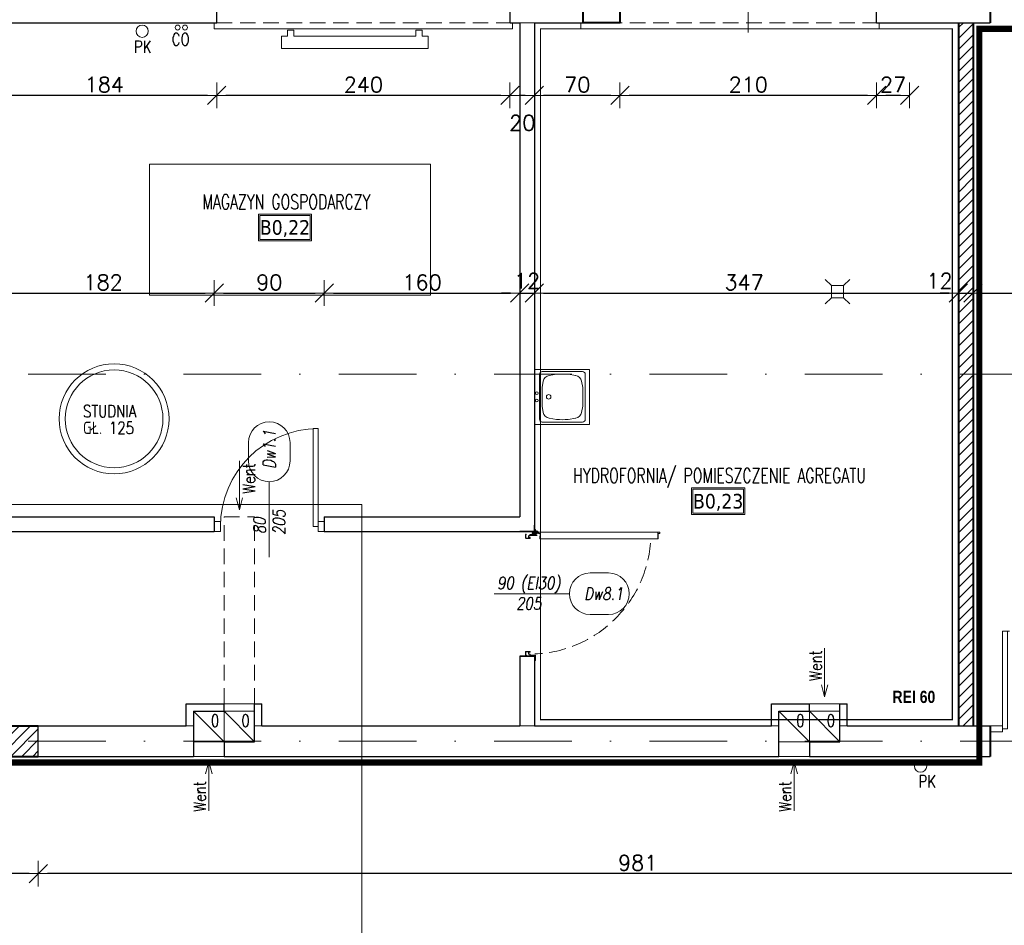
# Model space of a CAD drawing. Header units: millimetres. Extents: x 23192 to 177760, y -399809 to -79279.
# Tile 172 of 256: x 53970 to 54776, y -195090 to -194349. Entities that reach past the tile are written whole.
import ezdxf
from ezdxf.enums import TextEntityAlignment as Align

# ---------------------------------------------------------------- set-up
doc = ezdxf.new("R2010")
doc.units = ezdxf.units.MM
for name, pattern in [('2_3', [1, 0.5, -0.5]), ('ACAD_ISO03W100', [30, 12, -18]), ('CENTER', [0.6, 0.375, -0.075, 0.075, -0.075]), ('DASHDOT', [25.4, 12.7, -6.35, 0, -6.35]), ('HIDDEN', [9.525, 6.35, -3.175]), ('Hidden Line', [391.222223, 282.222223, -109]), ('STRICHLINIE', [0.75, 0.5, -0.25])]:
    doc.linetypes.add(name, pattern=pattern)
doc.layers.get('0').update_dxf_attribs({"lineweight": 0})
for name, color, linetype, lineweight in [('! WYPOSAŻENIE', 252, 'Continuous', 5), ('!! 0_ Istn-sciany', 3, 'Continuous', 30), ('!! 0_ Istn-widok', 1, 'Continuous', 15), ('!! 0_Istn-armatura', 6, 'Continuous', 9), ('!! 0_Istn-cienka', 4, 'Continuous', 9), ('!! 0_Istn-drzwi', 1, 'Continuous', 13), ('!! 0_Istn-went', 5, 'Continuous', 13), ('!! 0_Opis_pom', 9, 'Continuous', 13), ('!! 1  WYDZIELENIE PPOŻ', 252, 'Continuous', 0), ('!! 1_drzwi-linia', 213, 'Continuous', 5), ('!! 1_hatch projektowane ściany', 4, 'Continuous', 5), ('!! 1_PROJ Sciany', 2, 'Continuous', 40), ('!! 2_drzwi opis', 151, 'Continuous', 9), ('!! wymiary osi', 250, 'Continuous', 9), ('0-osie-liniA', 14, 'DASHDOT', 5)]:
    doc.layers.add(name, color=color, linetype=linetype, lineweight=lineweight)
doc.layers.add('!! 0_Istn-grzejniki', color=7, linetype='Continuous', lineweight=0, plot=False)
doc.layers.add('!! 0_ramki', color=66, linetype='Continuous', lineweight=9, plot=False)
doc.styles.add('50', font='ROMANS.shx', dxfattribs={"width": 0.8, "height": 10})
doc.styles.add('ARCHETYP', font='romans.shx', dxfattribs={"height": 15})
doc.styles.add('ARIAL', font='tahoma.ttf')
doc.styles.add('STYLE7', font='ARIALNB.TTF')
doc.styles.add('TXT', font='simplex.shx')
doc.dimstyles.new('DIM50', dxfattribs={"dimscale": 5, "dimtxt": 2.5, "dimasz": 1.5, "dimexe": 0, "dimexo": 0, "dimgap": 0.5, "dimtad": 1, "dimdec": 4, "dimrnd": 0.5, "dimdsep": 46, "dimtxsty": 'TXT', "dimblk1": 'TICK1', "dimblk2": 'TICK1', "dimsah": 1, "dimcen": 0, "dimse1": 1, "dimse2": 1, "dimclrd": 1, "dimclre": 7, "dimclrt": 9, "dimadec": 0, "dimazin": 0, "dimtfac": 1, "dimtdec": 4, "dimtmove": 2, "dimatfit": 3, "dimldrblk": 'TICK1', "dimfxl": 1, "dimtolj": 1, "dimarcsym": 0})

# ---------------------------------------------------------------- blocks, each defined once
blk = doc.blocks.new('A$C04090CF1')
for p, q in [((0, 60), (60, 60)), ((0, 0), (0, 60)), ((54.5, 55.5), (5.5, 55.5)), ((60, 60), (60, 0)), ((2.5, 8.5), (2.5, 52.5)), ((5.2, 36.8), (6.6, 45)), ((13, 51.5), (19.8, 52.7)), ((47, 51.5), (40.2, 52.7)), ((54.8, 36.8), (53.4, 45)), ((57.5, 8.5), (57.5, 52.5)), ((6.6, 16), (5.2, 24.2)), ((53.4, 16), (54.8, 24.2)), ((60, 0), (0, 0)), ((54.5, 5.5), (5.5, 5.5)), ((19.8, 8.3), (13, 9.5)), ((40.2, 8.3), (47, 9.5))]:
    blk.add_line(p, q)
for points in [[(19.8, 52.7), (40.2, 52.7)], [(19.8, 8.3), (40.2, 8.3)]]:
    blk.add_lwpolyline(points)
for centre, radius in [((30, 15.5), 2.5), ((26, 2.5), 1.5), ((34, 2.5), 1.5)]:
    blk.add_circle(centre, radius)
for centre, radius, start, end in [((5.5, 52.5), 3, 90, 180), ((54.5, 52.5), 3, 0, 90), ((14.5, 43.6), 8, 100.3048, 170.5377), ((45.5, 43.6), 8, 9.4623, 79.6952), ((188.4, 30.5), 183.3, 178.0251, 181.9749), ((-128.4, 30.5), 183.3, 358.0251, 1.9749), ((14.5, 17.4), 8, 189.4623, 259.6952), ((45.5, 17.4), 8, 280.3048, 350.5377), ((5.5, 8.5), 3, 180, 270), ((54.5, 8.5), 3, 270, 0)]:
    blk.add_arc(centre, radius, start, end)
blk = doc.blocks.new('A$C1F8E0840')
at = {"linetype": 'Continuous', "xscale": 0.75, "yscale": 0.75, "zscale": 0.75}
blk.add_blockref('A$C04090CF1', (-22.5, 0), dxfattribs=at)
blk = doc.blocks.new('A$C19D82A3D')
for points in [[(-5, 10), (-10, 15)], [(5, 10), (10, 15)], [(-5, 0), (-10, -5)], [(5, 0), (10, -5)]]:
    blk.add_lwpolyline(points)
blk.add_lwpolyline([(-5, 10), (5, 10), (5, 0), (-5, 0)], close=True)
blk = doc.blocks.new('BLOK OSI')
at = {"layer": '0-osie-liniA', "ltscale": 5}
for points in [[(48639.25763, -194702.0883), (55442.2848, -194702.0883)], [(48639.25763, -195002.0883), (55442.2848, -195002.0883)]]:
    blk.add_lwpolyline(points, dxfattribs=at)
blk = doc.blocks.new('1_ok-opis')
blk.add_line((0, 111.61), (0, 50))
for points in [[(-17, 128.61), (-17, 143.61)], [(17, 128.61), (17, 143.61)]]:
    blk.add_lwpolyline(points)
for centre, start, end in [((0, 143.61), 0, 180), ((0, 128.61), 180, 0)]:
    blk.add_arc(centre, 17, start, end)
at = {"style": 'ARCHETYP'}
for tag, height, rotation, p in [('NR', 12, 90, (0, 136.9)), ('NR', 12, 270, (0, 136.9)), ('SZEROKOŚĆ', 10, 90, (-8, 78.29)), ('SZEROKOŚĆ', 10, 270, (8, 78.29)), ('WYSOKOŚĆ', 10, 270, (-8, 78.29)), ('WYSOKOŚĆ', 10, 90, (8, 78.29))]:
    blk.add_attdef(tag, text='', height=height, rotation=rotation, dxfattribs=at).set_placement(p, align=Align.MIDDLE)
blk = doc.blocks.new('TICK1')
at = {"color": 0}
for p, q in [((0, -1.4), (0, 1.4)), ((0, 0), (-1, 0))]:
    blk.add_line(p, q, dxfattribs=at)
at = {"color": 2}
blk.add_line((-1, -1), (1, 1), dxfattribs=at)
blk = doc.blocks.new('*D2411')
at = {"layer": '!! wymiary osi', "color": 1, "lineweight": -2, "transparency": 16777216}
blk.add_line((54691.21, -194411.04), (54679.21, -194411.04), dxfattribs=at)
at = {"layer": 'DEFPOINTS', "color": 0, "transparency": 16777216}
for p in [(54671.71, -194351.59), (54698.71, -194351.59), (54671.71, -194411.04)]:
    blk.add_point(p, dxfattribs=at)
at = {"layer": '!! wymiary osi', "color": 1, "lineweight": -2, "transparency": 16777216, "xscale": 7.5, "yscale": 7.5, "zscale": 7.5, "rotation": 180}
blk.add_blockref('TICK1', (54671.71, -194411.04), dxfattribs=at)
at = {"layer": '!! wymiary osi', "color": 1, "lineweight": -2, "transparency": 16777216, "xscale": 7.5, "yscale": 7.5, "zscale": 7.5}
blk.add_blockref('TICK1', (54698.71, -194411.04), dxfattribs=at)
at = {"layer": '!! wymiary osi', "color": 9, "transparency": 16777216, "insert": (54685.21, -194402.29), "char_height": 12.5, "attachment_point": 5, "style": 'TXT'}
blk.add_mtext('\\A1;27', dxfattribs=at)
blk = doc.blocks.new('*D2412')
at = {"layer": '!! wymiary osi', "color": 1, "lineweight": -2, "transparency": 16777216}
blk.add_line((54664.21, -194411.04), (54469.21, -194411.04), dxfattribs=at)
at = {"layer": 'DEFPOINTS', "color": 0, "transparency": 16777216}
for p in [(54461.71, -194351.59), (54671.71, -194351.59), (54461.71, -194411.04)]:
    blk.add_point(p, dxfattribs=at)
at = {"layer": '!! wymiary osi', "color": 1, "lineweight": -2, "transparency": 16777216, "xscale": 7.5, "yscale": 7.5, "zscale": 7.5, "rotation": 180}
blk.add_blockref('TICK1', (54461.71, -194411.04), dxfattribs=at)
at = {"layer": '!! wymiary osi', "color": 1, "lineweight": -2, "transparency": 16777216, "xscale": 7.5, "yscale": 7.5, "zscale": 7.5}
blk.add_blockref('TICK1', (54671.71, -194411.04), dxfattribs=at)
at = {"layer": '!! wymiary osi', "color": 9, "transparency": 16777216, "insert": (54566.71, -194402.29), "char_height": 12.5, "attachment_point": 5, "style": 'TXT'}
blk.add_mtext('\\A1;210', dxfattribs=at)
blk = doc.blocks.new('*D2413')
at = {"layer": '!! wymiary osi', "color": 1, "lineweight": -2, "transparency": 16777216}
blk.add_line((54454.21, -194411.04), (54399.21, -194411.04), dxfattribs=at)
at = {"layer": 'DEFPOINTS', "color": 0, "transparency": 16777216}
for p in [(54391.71, -194351.59), (54461.71, -194351.59), (54391.71, -194411.04)]:
    blk.add_point(p, dxfattribs=at)
at = {"layer": '!! wymiary osi', "color": 1, "lineweight": -2, "transparency": 16777216, "xscale": 7.5, "yscale": 7.5, "zscale": 7.5, "rotation": 180}
blk.add_blockref('TICK1', (54391.71, -194411.04), dxfattribs=at)
at = {"layer": '!! wymiary osi', "color": 1, "lineweight": -2, "transparency": 16777216, "xscale": 7.5, "yscale": 7.5, "zscale": 7.5}
blk.add_blockref('TICK1', (54461.71, -194411.04), dxfattribs=at)
at = {"layer": '!! wymiary osi', "color": 9, "transparency": 16777216, "insert": (54426.71, -194402.29), "char_height": 12.5, "attachment_point": 5, "style": 'TXT'}
blk.add_mtext('\\A1;70', dxfattribs=at)
blk = doc.blocks.new('*D2414')
at = {"layer": '!! wymiary osi', "color": 1, "lineweight": -2, "transparency": 16777216}
blk.add_line((54384.21, -194411.04), (54379.21, -194411.04), dxfattribs=at)
at = {"layer": 'DEFPOINTS', "color": 0, "transparency": 16777216}
for p in [(54371.71, -194351.59), (54391.71, -194351.59), (54371.71, -194411.04)]:
    blk.add_point(p, dxfattribs=at)
at = {"layer": '!! wymiary osi', "color": 1, "lineweight": -2, "transparency": 16777216, "xscale": 7.5, "yscale": 7.5, "zscale": 7.5, "rotation": 180}
blk.add_blockref('TICK1', (54371.71, -194411.04), dxfattribs=at)
at = {"layer": '!! wymiary osi', "color": 1, "lineweight": -2, "transparency": 16777216, "xscale": 7.5, "yscale": 7.5, "zscale": 7.5}
blk.add_blockref('TICK1', (54391.71, -194411.04), dxfattribs=at)
at = {"layer": '!! wymiary osi', "color": 9, "transparency": 16777216, "insert": (54381.71, -194433.54), "char_height": 12.5, "attachment_point": 5, "style": 'TXT'}
blk.add_mtext('\\A1;20', dxfattribs=at)
blk = doc.blocks.new('*D2415')
at = {"layer": '!! wymiary osi', "color": 1, "lineweight": -2, "transparency": 16777216}
blk.add_line((54364.21, -194411.04), (54139.21, -194411.04), dxfattribs=at)
at = {"layer": 'DEFPOINTS', "color": 0, "transparency": 16777216}
for p in [(54131.71, -194351.59), (54371.71, -194351.59), (54131.71, -194411.04)]:
    blk.add_point(p, dxfattribs=at)
at = {"layer": '!! wymiary osi', "color": 1, "lineweight": -2, "transparency": 16777216, "xscale": 7.5, "yscale": 7.5, "zscale": 7.5, "rotation": 180}
blk.add_blockref('TICK1', (54131.71, -194411.04), dxfattribs=at)
at = {"layer": '!! wymiary osi', "color": 1, "lineweight": -2, "transparency": 16777216, "xscale": 7.5, "yscale": 7.5, "zscale": 7.5}
blk.add_blockref('TICK1', (54371.71, -194411.04), dxfattribs=at)
at = {"layer": '!! wymiary osi', "color": 9, "transparency": 16777216, "insert": (54251.71, -194402.29), "char_height": 12.5, "attachment_point": 5, "style": 'TXT'}
blk.add_mtext('\\A1;240', dxfattribs=at)
blk = doc.blocks.new('*D2416')
at = {"layer": '!! wymiary osi', "color": 1, "lineweight": -2, "transparency": 16777216}
blk.add_line((54124.21, -194411.04), (53955.21, -194411.04), dxfattribs=at)
at = {"layer": 'DEFPOINTS', "color": 0, "transparency": 16777216}
for p in [(53947.71, -194351.59), (54131.71, -194351.59), (53947.71, -194411.04)]:
    blk.add_point(p, dxfattribs=at)
at = {"layer": '!! wymiary osi', "color": 1, "lineweight": -2, "transparency": 16777216, "xscale": 7.5, "yscale": 7.5, "zscale": 7.5, "rotation": 180}
blk.add_blockref('TICK1', (53947.71, -194411.04), dxfattribs=at)
at = {"layer": '!! wymiary osi', "color": 1, "lineweight": -2, "transparency": 16777216, "xscale": 7.5, "yscale": 7.5, "zscale": 7.5}
blk.add_blockref('TICK1', (54131.71, -194411.04), dxfattribs=at)
at = {"layer": '!! wymiary osi', "color": 9, "transparency": 16777216, "insert": (54039.71, -194402.29), "char_height": 12.5, "attachment_point": 5, "style": 'TXT'}
blk.add_mtext('\\A1;184', dxfattribs=at)
blk = doc.blocks.new('*D2433')
at = {"layer": '!! wymiary osi', "color": 1, "lineweight": -2, "transparency": 16777216}
blk.add_line((53955.21, -194572.73), (54122.21, -194572.73), dxfattribs=at)
at = {"layer": 'DEFPOINTS', "color": 0, "transparency": 16777216}
for p in [(54129.71, -194572.73), (53947.71, -194755.59), (54129.71, -194755.59)]:
    blk.add_point(p, dxfattribs=at)
at = {"layer": '!! wymiary osi', "color": 1, "lineweight": -2, "transparency": 16777216, "xscale": 7.5, "yscale": 7.5, "zscale": 7.5, "rotation": 180}
blk.add_blockref('TICK1', (53947.71, -194572.73), dxfattribs=at)
at = {"layer": '!! wymiary osi', "color": 1, "lineweight": -2, "transparency": 16777216, "xscale": 7.5, "yscale": 7.5, "zscale": 7.5}
blk.add_blockref('TICK1', (54129.71, -194572.73), dxfattribs=at)
at = {"layer": '!! wymiary osi', "color": 9, "transparency": 16777216, "insert": (54038.71, -194563.98), "char_height": 12.5, "attachment_point": 5, "style": 'TXT'}
blk.add_mtext('\\A1;182', dxfattribs=at)
blk = doc.blocks.new('*D2434')
at = {"layer": '!! wymiary osi', "color": 1, "lineweight": -2, "transparency": 16777216}
blk.add_line((54137.21, -194572.73), (54212.21, -194572.73), dxfattribs=at)
at = {"layer": 'DEFPOINTS', "color": 0, "transparency": 16777216}
for p in [(54219.71, -194572.73), (54129.71, -194755.59), (54219.71, -194755.59)]:
    blk.add_point(p, dxfattribs=at)
at = {"layer": '!! wymiary osi', "color": 1, "lineweight": -2, "transparency": 16777216, "xscale": 7.5, "yscale": 7.5, "zscale": 7.5, "rotation": 180}
blk.add_blockref('TICK1', (54129.71, -194572.73), dxfattribs=at)
at = {"layer": '!! wymiary osi', "color": 1, "lineweight": -2, "transparency": 16777216, "xscale": 7.5, "yscale": 7.5, "zscale": 7.5}
blk.add_blockref('TICK1', (54219.71, -194572.73), dxfattribs=at)
at = {"layer": '!! wymiary osi', "color": 9, "transparency": 16777216, "insert": (54174.71, -194563.98), "char_height": 12.5, "attachment_point": 5, "style": 'TXT'}
blk.add_mtext('\\A1;90', dxfattribs=at)
blk = doc.blocks.new('*D2435')
at = {"layer": '!! wymiary osi', "color": 1, "lineweight": -2, "transparency": 16777216}
blk.add_line((54227.21, -194572.73), (54372.21, -194572.73), dxfattribs=at)
at = {"layer": 'DEFPOINTS', "color": 0, "transparency": 16777216}
for p in [(54379.71, -194572.73), (54219.71, -194755.59), (54379.71, -194755.59)]:
    blk.add_point(p, dxfattribs=at)
at = {"layer": '!! wymiary osi', "color": 1, "lineweight": -2, "transparency": 16777216, "xscale": 7.5, "yscale": 7.5, "zscale": 7.5, "rotation": 180}
blk.add_blockref('TICK1', (54219.71, -194572.73), dxfattribs=at)
at = {"layer": '!! wymiary osi', "color": 1, "lineweight": -2, "transparency": 16777216, "xscale": 7.5, "yscale": 7.5, "zscale": 7.5}
blk.add_blockref('TICK1', (54379.71, -194572.73), dxfattribs=at)
at = {"layer": '!! wymiary osi', "color": 9, "transparency": 16777216, "insert": (54299.71, -194563.98), "char_height": 12.5, "attachment_point": 5, "style": 'TXT'}
blk.add_mtext('\\A1;160', dxfattribs=at)
blk = doc.blocks.new('*D2436')
at = {"layer": '!! wymiary osi', "color": 1, "lineweight": -2, "transparency": 16777216}
for p, q in [((54372.21, -194572.73), (54364.71, -194572.73)), ((54379.71, -194572.73), (54391.71, -194572.73)), ((54399.21, -194572.73), (54406.71, -194572.73))]:
    blk.add_line(p, q, dxfattribs=at)
at = {"layer": 'DEFPOINTS', "color": 0, "transparency": 16777216}
for p in [(54391.71, -194572.73), (54379.71, -194755.59), (54391.71, -194755.59)]:
    blk.add_point(p, dxfattribs=at)
at = {"layer": '!! wymiary osi', "color": 1, "lineweight": -2, "transparency": 16777216, "xscale": 7.5, "yscale": 7.5, "zscale": 7.5}
blk.add_blockref('TICK1', (54379.71, -194572.73), dxfattribs=at)
at = {"layer": '!! wymiary osi', "color": 1, "lineweight": -2, "transparency": 16777216, "xscale": 7.5, "yscale": 7.5, "zscale": 7.5, "rotation": 180}
blk.add_blockref('TICK1', (54391.71, -194572.73), dxfattribs=at)
at = {"layer": '!! wymiary osi', "color": 9, "transparency": 16777216, "insert": (54385.71, -194562.73), "char_height": 12.5, "attachment_point": 5, "style": 'TXT'}
blk.add_mtext('\\A1;12', dxfattribs=at)
blk = doc.blocks.new('*D2437')
at = {"layer": '!! wymiary osi', "color": 1, "lineweight": -2, "transparency": 16777216}
blk.add_line((54399.21, -194572.73), (54731.21, -194572.73), dxfattribs=at)
at = {"layer": 'DEFPOINTS', "color": 0, "transparency": 16777216}
for p in [(54738.71, -194572.73), (54738.71, -194639.09), (54391.71, -194755.59)]:
    blk.add_point(p, dxfattribs=at)
at = {"layer": '!! wymiary osi', "color": 1, "lineweight": -2, "transparency": 16777216, "xscale": 7.5, "yscale": 7.5, "zscale": 7.5, "rotation": 180}
blk.add_blockref('TICK1', (54391.71, -194572.73), dxfattribs=at)
at = {"layer": '!! wymiary osi', "color": 1, "lineweight": -2, "transparency": 16777216, "xscale": 7.5, "yscale": 7.5, "zscale": 7.5}
blk.add_blockref('TICK1', (54738.71, -194572.73), dxfattribs=at)
at = {"layer": '!! wymiary osi', "color": 9, "transparency": 16777216, "insert": (54563.25, -194563.98), "char_height": 12.5, "attachment_point": 5, "style": 'TXT'}
blk.add_mtext('\\A1;347', dxfattribs=at)
blk = doc.blocks.new('*D2438')
at = {"layer": '!! wymiary osi', "color": 1, "lineweight": -2, "transparency": 16777216}
blk.add_line((54959.21, -195047.47), (53993.21, -195047.47), dxfattribs=at)
at = {"layer": 'DEFPOINTS', "color": 0, "transparency": 16777216}
for p in [(53985.71, -194951.59), (54966.71, -194951.59), (53985.71, -195047.47)]:
    blk.add_point(p, dxfattribs=at)
at = {"layer": '!! wymiary osi', "color": 1, "lineweight": -2, "transparency": 16777216, "xscale": 7.5, "yscale": 7.5, "zscale": 7.5, "rotation": 180}
blk.add_blockref('TICK1', (53985.71, -195047.47), dxfattribs=at)
at = {"layer": '!! wymiary osi', "color": 1, "lineweight": -2, "transparency": 16777216, "xscale": 7.5, "yscale": 7.5, "zscale": 7.5}
blk.add_blockref('TICK1', (54966.71, -195047.47), dxfattribs=at)
at = {"layer": '!! wymiary osi', "color": 9, "transparency": 16777216, "insert": (54476.21, -195038.72), "char_height": 12.5, "attachment_point": 5, "style": 'TXT'}
blk.add_mtext('\\A1;981', dxfattribs=at)
blk = doc.blocks.new('*D2439')
at = {"layer": '!! wymiary osi', "color": 1, "lineweight": -2, "transparency": 16777216}
blk.add_line((53978.21, -195047.47), (53893.21, -195047.47), dxfattribs=at)
at = {"layer": 'DEFPOINTS', "color": 0, "transparency": 16777216}
for p in [(53885.71, -194951.59), (53985.71, -194951.59), (53885.71, -195047.47)]:
    blk.add_point(p, dxfattribs=at)
at = {"layer": '!! wymiary osi', "color": 1, "lineweight": -2, "transparency": 16777216, "xscale": 7.5, "yscale": 7.5, "zscale": 7.5, "rotation": 180}
blk.add_blockref('TICK1', (53885.71, -195047.47), dxfattribs=at)
at = {"layer": '!! wymiary osi', "color": 1, "lineweight": -2, "transparency": 16777216, "xscale": 7.5, "yscale": 7.5, "zscale": 7.5}
blk.add_blockref('TICK1', (53985.71, -195047.47), dxfattribs=at)
at = {"layer": '!! wymiary osi', "color": 9, "transparency": 16777216, "insert": (53935.71, -195038.72), "char_height": 12.5, "attachment_point": 5, "style": 'TXT'}
blk.add_mtext('\\A1;100', dxfattribs=at)
blk = doc.blocks.new('*D3669')
at = {"layer": '!! wymiary osi', "color": 1, "lineweight": -2, "transparency": 16777216}
for p, q in [((54731.21, -194572.73), (54723.71, -194572.73)), ((54738.71, -194572.73), (54750.71, -194572.73)), ((54758.21, -194572.73), (54765.71, -194572.73))]:
    blk.add_line(p, q, dxfattribs=at)
at = {"layer": 'DEFPOINTS', "color": 0, "transparency": 16777216}
for p in [(54750.71, -194572.73), (54738.71, -194639.09), (54750.71, -194639.09)]:
    blk.add_point(p, dxfattribs=at)
at = {"layer": '!! wymiary osi', "color": 1, "lineweight": -2, "transparency": 16777216, "xscale": 7.5, "yscale": 7.5, "zscale": 7.5}
blk.add_blockref('TICK1', (54738.71, -194572.73), dxfattribs=at)
at = {"layer": '!! wymiary osi', "color": 1, "lineweight": -2, "transparency": 16777216, "xscale": 7.5, "yscale": 7.5, "zscale": 7.5, "rotation": 180}
blk.add_blockref('TICK1', (54750.71, -194572.73), dxfattribs=at)
at = {"layer": '!! wymiary osi', "color": 9, "transparency": 16777216, "insert": (54723.21, -194562.73), "char_height": 12.5, "attachment_point": 5, "style": 'TXT'}
blk.add_mtext('\\A1;12', dxfattribs=at)
blk = doc.blocks.new('*D3670')
at = {"layer": '!! wymiary osi', "color": 1, "lineweight": -2, "transparency": 16777216}
blk.add_line((54758.21, -194572.73), (54972.21, -194572.73), dxfattribs=at)
at = {"layer": 'DEFPOINTS', "color": 0, "transparency": 16777216}
for p in [(54979.71, -194572.73), (54750.71, -194639.09), (54979.71, -194639.09)]:
    blk.add_point(p, dxfattribs=at)
at = {"layer": '!! wymiary osi', "color": 1, "lineweight": -2, "transparency": 16777216, "xscale": 7.5, "yscale": 7.5, "zscale": 7.5, "rotation": 180}
blk.add_blockref('TICK1', (54750.71, -194572.73), dxfattribs=at)
at = {"layer": '!! wymiary osi', "color": 1, "lineweight": -2, "transparency": 16777216, "xscale": 7.5, "yscale": 7.5, "zscale": 7.5}
blk.add_blockref('TICK1', (54979.71, -194572.73), dxfattribs=at)
at = {"layer": '!! wymiary osi', "color": 9, "transparency": 16777216, "insert": (54865.21, -194563.98), "char_height": 12.5, "attachment_point": 5, "style": 'TXT'}
blk.add_mtext('\\A1;229', dxfattribs=at)
blk = doc.blocks.new('drzwi dwuskrzydłowe')
for points in [[(68648.18, -214206.57), (68648.18, -214296.57), (68652.18, -214296.57), (68652.18, -214206.57)], [(68486.18, -214216.57), (68486.18, -214296.57), (68482.18, -214296.57), (68482.18, -214216.57)], [(68482.18, -214294.07), (68472.18, -214294.07), (68472.18, -214299.07), (68482.18, -214299.07)], [(68652.18, -214294.07), (68662.18, -214294.07), (68662.18, -214299.07), (68652.18, -214299.07)]]:
    blk.add_lwpolyline(points, close=True)
at = {"linetype": 'ACAD_ISO03W100', "lineweight": 0}
for centre, radius, start, end in [((68652.18, -214296.57), 90, 90, 180), ((68482.18, -214296.57), 80, 0, 90)]:
    blk.add_arc(centre, radius, start, end, dxfattribs=at)
blk = doc.blocks.new('zaw-dr-90-p')
at = {"color": 2, "linetype": 'CENTER', "ltscale": 0.2}
for p, q in [((12, 0), (-12, 0)), ((0, 12), (0, -12)), ((24.5, 24), (31, 24)), ((24.5, 19), (31, 19))]:
    blk.add_line(p, q, dxfattribs=at)
at = {"ltscale": 0.2}
for p, q in [((10, 12), (6.5, 12)), ((10, 0), (10, 6.5))]:
    blk.add_line(p, q, dxfattribs=at)
blk.add_lwpolyline([(0, 6.5), (23.5, 6.5, 0.414214), (28, 11), (28, 31), (24.5, 31), (24.5, 11, -0.414214), (23.5, 10), (0, 10, 4.561698), (7.6, 6.5), (4.9, 4.2)], format="xyb", dxfattribs=at)
blk.add_lwpolyline([(-0.2, -0.2), (-2.5, -0.2), (-2.5, 0.2), (-0.2, 0.2), (-0.2, 2.5), (0.2, 2.5), (0.2, 0.2), (2.8, 0.2), (2.8, -0.2), (0.2, -0.2), (0.2, -2.8), (-0.2, -2.8)], close=True)
blk.add_lwpolyline([(10, 10), (10, 39), (6.5, 39), (6.5, 10)], dxfattribs=at)
blk.add_circle((0, 0), 6.5, dxfattribs=at)
blk = doc.blocks.new('drzwi 90- sc 12')
for p, q in [((-13616.12, 20410.26), (-13620.22, 20410.26)), ((-13616.12, 20410.26), (-13620, 20410.26)), ((-13618.17, 20410.26), (-13616.22, 20410.26)), ((-13618.17, 20410.26), (-13616.22, 20410.26)), ((-13616.12, 20410.26), (-13616.12, 20411.46)), ((-13616.12, 20411.46), (-13615.02, 20411.46)), ((-13614.92, 20411.36), (-13614.92, 20313.77)), ((-13620.32, 20410.16), (-13620.32, 20313.77)), ((-13614.92, 20409.86), (-13620.32, 20409.86)), ((-13620.32, 20313.47), (-13620.32, 20317.97)), ((-13614.92, 20313.77), (-13620.32, 20313.77)), ((-13618.22, 20313.67), (-13618.22, 20313.37)), ((-13618.22, 20313.67), (-13616.42, 20313.67)), ((-13614.92, 20312.27), (-13614.92, 20317.97)), ((-13715.57, 20308.32), (-13715.57, 20308.56)), ((-13715.57, 20307.69), (-13715.57, 20308.56)), ((-13715.57, 20307.82), (-13715.57, 20308.56)), ((-13715.57, 20307.72), (-13715.37, 20307.72)), ((-13618.22, 20313.37), (-13620.22, 20313.37)), ((-13617.77, 20311.12), (-13617.77, 20305.72)), ((-13617.77, 20311.12), (-13617.77, 20305.72)), ((-13616.17, 20309.92), (-13617.37, 20309.92)), ((-13616.17, 20309.92), (-13616.17, 20311.02)), ((-13615.92, 20313.17), (-13615.92, 20312.17)), ((-13615.92, 20312.17), (-13615.02, 20312.17)), ((-13715.77, 20301.96), (-13716.27, 20301.96)), ((-13616.77, 20301.96), (-13616.27, 20301.96))]:
    blk.add_line(p, q)
for points in [[(-13665.27, 20284.96), (-13665.27, 20325.83)], [(-13615.57, 20309.64), (-13615.32, 20309.64), (-13615.32, 20309.82), (-13616.32, 20309.82), (-13616.32, 20309.64), (-13615.92, 20309.64)]]:
    blk.add_lwpolyline(points)
at = {"lineweight": 30}
for points in [[(-13716.27, 20308.92), (-13721.27, 20308.92)], [(-13716.27, 20308.92), (-13716.27, 20296.92)], [(-13614.27, 20308.92), (-13609.27, 20308.92)], [(-13614.27, 20308.92), (-13614.27, 20296.92)]]:
    blk.add_lwpolyline(points, dxfattribs=at)
at = {"ltscale": 0.2}
for points in [[(-13715.57, 20307.51), (-13715.57, 20309.48, 0.414214), (-13715.91, 20309.82), (-13719.43, 20309.82, 0.414214), (-13719.77, 20309.48), (-13719.77, 20308.92), (-13719.59, 20308.92), (-13719.59, 20309.48, -0.414214), (-13719.43, 20309.64), (-13716.97, 20309.64)], [(-13716.97, 20309.64), (-13715.91, 20309.64, -0.414214), (-13715.75, 20309.48), (-13715.75, 20307.51)], [(-13715.75, 20307.76), (-13715.75, 20305.58, 0.414214), (-13715.41, 20305.24), (-13714.96, 20305.24, -0.414214), (-13714.8, 20305.08), (-13714.8, 20304.48, 0.414214), (-13714.46, 20304.14), (-13713.28, 20304.14, 0.414214), (-13712.94, 20304.48), (-13712.94, 20305.15, -1), (-13712.75, 20305.15), (-13712.75, 20301.96, -0.414214), (-13712.91, 20301.8), (-13715.43, 20301.8, -0.414214), (-13715.59, 20301.96), (-13715.59, 20302.52), (-13715.77, 20302.52), (-13715.77, 20301.96, 0.414214), (-13715.43, 20301.62), (-13712.91, 20301.62, 0.414214), (-13712.57, 20301.96), (-13712.57, 20305.15, 1), (-13713.12, 20305.15), (-13713.12, 20304.48, -0.414214), (-13713.28, 20304.32), (-13714.46, 20304.32, -0.414214), (-13714.62, 20304.48), (-13714.62, 20305.08, 0.414214), (-13714.96, 20305.42), (-13715.41, 20305.42, -0.414214), (-13715.57, 20305.58), (-13715.57, 20307.64)], [(-13615.92, 20309.64), (-13616.63, 20309.64, 0.414214), (-13616.79, 20309.48), (-13616.79, 20305.58, -0.414214), (-13617.13, 20305.24), (-13617.58, 20305.24, 0.414214), (-13617.74, 20305.08), (-13617.74, 20304.48, -0.414214), (-13618.08, 20304.14), (-13619.26, 20304.14, -0.414214), (-13619.6, 20304.48), (-13619.6, 20305.15, 1), (-13619.79, 20305.15), (-13619.79, 20301.96, 0.414214), (-13619.63, 20301.8), (-13617.11, 20301.8, 0.414214), (-13616.95, 20301.96), (-13616.95, 20302.52), (-13616.77, 20302.52), (-13616.77, 20301.96, -0.414214), (-13617.11, 20301.62), (-13619.63, 20301.62, -0.414214), (-13619.97, 20301.96), (-13619.97, 20305.15, -1), (-13619.42, 20305.15), (-13619.42, 20304.48, 0.414214), (-13619.26, 20304.32), (-13618.08, 20304.32, 0.414214), (-13617.92, 20304.48), (-13617.92, 20305.08, -0.414214), (-13617.58, 20305.42), (-13617.13, 20305.42, 0.414214), (-13616.97, 20305.58), (-13616.97, 20309.48, -0.414214), (-13616.63, 20309.82), (-13613.11, 20309.82, -0.414214), (-13612.77, 20309.48), (-13612.77, 20308.92), (-13612.95, 20308.92), (-13612.95, 20309.48, 0.414214), (-13613.11, 20309.64), (-13615.57, 20309.64)]]:
    blk.add_lwpolyline(points, format="xyb", dxfattribs=at)
blk.add_lwpolyline([(-13616.79, 20308.82), (-13616.97, 20308.82), (-13616.97, 20307.42), (-13616.79, 20307.42)], close=True)
for centre, radius, start, end in [((-13620.22, 20410.16), 0.1, 90, 180), ((-13615.02, 20411.36), 0.1, 0, 90), ((-13616.42, 20313.17), 0.5, 0, 90), ((-13620.22, 20313.47), 0.1, 180, 270), ((-13616.27, 20311.02), 0.1, 0, 90), ((-13615.02, 20312.27), 0.1, 270, 0)]:
    blk.add_arc(centre, radius, start, end)
at = {"linetype": 'Hidden Line', "lineweight": 9, "ltscale": 0.05}
blk.add_arc((-13615.5, 20305.14), 99.12, 94.80054, 177.69442, dxfattribs=at)
at = {"xscale": 0.09999999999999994, "yscale": 0.09999999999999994, "zscale": 0.09999999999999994, "rotation": 180.0000000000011}
blk.add_blockref('zaw-dr-90-p', (-13614.92, 20310.92), dxfattribs=at)

msp = doc.modelspace()

# ---------------------------------------------------------------- hatches: boundary and pattern name
at = {"layer": '!! 1_hatch projektowane ściany'}
h = msp.add_hatch(dxfattribs=at)
h.set_pattern_fill('ANSI31', color=256, scale=2)
h.paths.add_polyline_path([(54738.71142, -194926.5883), (54750.71142, -194926.5883), (54750.71142, -194351.5883), (54738.71142, -194351.5883)])
h = msp.add_hatch(dxfattribs=at)
h.set_pattern_fill('ANSI31', color=256, scale=2)
h.paths.add_polyline_path([(53985.71142, -194926.5883), (53885.71142, -194926.5883), (53885.71142, -194939.0883), (53985.71142, -194939.0883)])
h.paths.add_polyline_path([(53985.71142, -194939.0883), (53885.71142, -194939.0883), (53885.71142, -194951.5883), (53985.71142, -194951.5883)])

# ---------------------------------------------------------------- linework, layer by layer
at = {"layer": '!! 0_ Istn-sciany'}
for p, q in [((54585.71142, -194926.5883), (54585.71142, -194908.5883)), ((54591.71142, -194951.5883), (54591.71142, -194914.5883)), ((54641.71142, -194939.5883), (54641.71142, -194908.5883)), ((54647.71142, -194926.5883), (54647.71142, -194908.5883)), ((53985.71142, -194951.5883), (53985.71142, -194926.5883))]:
    msp.add_line(p, q, dxfattribs=at)
for points in [[(54131.71142, -194351.5883), (54131.71142, -194325.5883)], [(54371.71142, -194351.5883), (54371.71142, -194325.5883)], [(54431.71142, -194351.5883), (54431.71142, -194325.5883)], [(54671.71142, -194351.5883), (54671.71142, -194325.5883)], [(53947.71142, -194351.5883), (54131.71142, -194351.5883)], [(54371.71142, -194351.5883), (54379.71142, -194351.5883)], [(54379.71142, -194351.5883), (54379.71142, -194755.5883)], [(54391.71142, -194351.5883), (54431.71142, -194351.5883)], [(54391.71142, -194351.5883), (54391.71142, -194767.5883)], [(54671.71142, -194351.5883), (54764.71142, -194351.5883)], [(53947.71142, -194755.5883), (54129.71142, -194755.5883)], [(54129.71142, -194755.5883), (54129.71142, -194767.5883)], [(54219.71142, -194755.5883), (54379.71142, -194755.5883)], [(54219.71142, -194755.5883), (54219.71142, -194767.5883)], [(53775.71142, -194767.5883), (54129.71142, -194767.5883)], [(54219.71142, -194767.5883), (54391.71142, -194767.5883)], [(54379.71142, -194869.5883), (54391.71142, -194869.5883)], [(54379.71142, -194869.5883), (54379.71142, -194926.5883)], [(54391.71142, -194869.5883), (54391.71142, -194926.5883)], [(54106.71142, -194908.5883), (54137.71142, -194908.5883)], [(54106.71142, -194926.5883), (54106.71142, -194908.5883)], [(54112.71142, -194914.5883), (54112.71142, -194951.5883)], [(54112.71142, -194914.5883), (54137.71142, -194914.5883)], [(54137.71142, -194914.5883), (54137.71142, -194908.5883)], [(54162.71142, -194908.5883), (54168.71142, -194908.5883)], [(54162.71142, -194939.5883), (54162.71142, -194908.5883)], [(54168.71142, -194926.5883), (54168.71142, -194908.5883)], [(54585.71142, -194908.5883), (54616.71142, -194908.5883)], [(54591.71142, -194914.5883), (54616.71142, -194914.5883)], [(54616.71142, -194914.5883), (54616.71142, -194908.5883)], [(54641.71142, -194908.5883), (54647.71142, -194908.5883)], [(53985.71142, -194926.5883), (54106.71142, -194926.5883)], [(54168.71142, -194926.5883), (54379.71142, -194926.5883)], [(54391.71142, -194926.5883), (54585.71142, -194926.5883)], [(54647.71142, -194926.5883), (54764.71142, -194926.5883)], [(54137.71142, -194939.5883), (54162.71142, -194939.5883)], [(54137.71142, -194939.5883), (54137.71142, -194951.5883)], [(54616.71142, -194939.5883), (54641.71142, -194939.5883)], [(54616.71142, -194939.5883), (54616.71142, -194951.5883)], [(53985.71142, -194951.5883), (54112.71142, -194951.5883)], [(54137.71142, -194951.5883), (54591.71142, -194951.5883)], [(54616.71142, -194951.5883), (54764.71142, -194951.5883)]]:
    msp.add_lwpolyline(points, dxfattribs=at)
at = {"layer": '!! 0_ Istn-widok'}
for points in [[(54129.71142, -194351.5883), (54129.71142, -194356.5883)], [(54373.71142, -194351.5883), (54373.71142, -194356.5883)], [(54379.71142, -194351.5883), (54391.71142, -194351.5883)], [(54429.71142, -194351.5883), (54429.71142, -194356.5883)], [(54673.71142, -194351.5883), (54673.71142, -194356.5883)], [(54129.71142, -194356.5883), (54373.71142, -194356.5883)], [(54429.71142, -194356.5883), (54673.71142, -194356.5883)], [(54106.71142, -194926.5883), (54112.71142, -194926.5883)], [(54168.71142, -194926.5883), (54162.71142, -194926.5883)], [(54391.71142, -194926.5883), (54379.71142, -194926.5883)], [(54585.71142, -194926.5883), (54591.71142, -194926.5883)], [(54647.71142, -194926.5883), (54641.71142, -194926.5883)]]:
    msp.add_lwpolyline(points, dxfattribs=at)
at = {"layer": '!! 0_Istn-armatura'}
for centre, radius in [((54070.71142, -194358.5883), 5), ((54099.71142, -194355.5883), 2), ((54105.71142, -194355.5883), 2), ((54047.71142, -194675.5883), 45), ((54047.71142, -194675.5883), 40), ((54707.71142, -194959.5883), 5)]:
    msp.add_circle(centre, radius, dxfattribs=at)
at = {"layer": '!! 0_Istn-cienka', "linetype": 'HIDDEN', "ltscale": 2}
for points in [[(54131.71142, -194351.5883), (54371.71142, -194351.5883)], [(54431.71142, -194351.5883), (54671.71142, -194351.5883)]]:
    msp.add_lwpolyline(points, dxfattribs=at)
at = {"layer": '!! 0_Istn-drzwi'}
for points in [[(54566.71142, -194276.63254), (54566.71142, -194359.5883)], [(54174.71142, -194738.5883), (54174.71142, -194788.5883)]]:
    msp.add_lwpolyline(points, dxfattribs=at)
for points in [[(54210.71142, -194683.5883), (54210.71142, -194763.5883), (54214.71142, -194763.5883), (54214.71142, -194683.5883)], [(54134.71142, -194759.5883), (54129.71142, -194759.5883), (54129.71142, -194767.5883), (54134.71142, -194767.5883)], [(54214.71142, -194759.5883), (54219.71142, -194759.5883), (54219.71142, -194767.5883), (54214.71142, -194767.5883)]]:
    msp.add_lwpolyline(points, close=True, dxfattribs=at)
msp.add_arc((54214.71142, -194763.5883), 80, 89.99999996, 179.99999996, dxfattribs=at)
at = {"layer": '!! 0_Istn-grzejniki'}
msp.add_lwpolyline([(54299.71142, -194357.5883), (54299.71142, -194362.5883), (54304.71142, -194362.5883), (54304.71142, -194372.5883), (54184.71142, -194372.5883), (54184.71142, -194362.5883), (54189.71142, -194362.5883), (54189.71142, -194357.5883), (54194.71142, -194357.5883), (54194.71142, -194362.5883), (54294.71142, -194362.5883), (54294.71142, -194357.5883)], close=True, dxfattribs=at)
at = {"layer": '!! 0_Istn-went'}
for points in [[(54150.21142, -194709.98656), (54150.21142, -194750.03308)], [(54150.21142, -194750.03308), (54147.53193, -194740.03308)], [(54150.21142, -194750.03308), (54152.89092, -194740.03308)], [(54629.21142, -194862.98656), (54629.21142, -194903.03308)], [(54629.21142, -194903.03308), (54626.53193, -194893.03308)], [(54629.21142, -194903.03308), (54631.89092, -194893.03308)], [(54112.71142, -194914.5883), (54137.71142, -194939.5883)], [(54137.71142, -194908.5883), (54162.71142, -194908.5883)], [(54137.71142, -194914.5883), (54162.71142, -194939.5883)], [(54591.71142, -194914.5883), (54616.71142, -194939.5883)], [(54616.71142, -194908.5883), (54641.71142, -194908.5883)], [(54616.71142, -194914.5883), (54641.71142, -194939.5883)], [(54137.71142, -194951.5883), (54112.71142, -194951.5883)], [(54125.21142, -194955.9662), (54122.53193, -194965.9662)], [(54125.21142, -194996.01273), (54125.21142, -194955.9662)], [(54125.21142, -194955.9662), (54127.89092, -194965.9662)], [(54616.71142, -194951.5883), (54591.71142, -194951.5883)], [(54604.21142, -194955.9662), (54601.53193, -194965.9662)], [(54604.21142, -194996.01273), (54604.21142, -194955.9662)], [(54604.21142, -194955.9662), (54606.89092, -194965.9662)]]:
    msp.add_lwpolyline(points, dxfattribs=at)
at = {"layer": '!! 0_Istn-went', "linetype": 'HIDDEN', "ltscale": 2}
for points in [[(54137.71142, -194908.5883), (54137.71142, -194755.5883)], [(54137.71142, -194755.5883), (54162.71142, -194755.5883)], [(54162.71142, -194908.5883), (54162.71142, -194755.5883)]]:
    msp.add_lwpolyline(points, dxfattribs=at)
at = {"layer": '!! 0_Istn-went'}
for points in [[(54112.71142, -194939.5883), (54137.71142, -194939.5883), (54137.71142, -194914.5883), (54112.71142, -194914.5883)], [(54137.71142, -194939.5883), (54162.71142, -194939.5883), (54162.71142, -194914.5883), (54137.71142, -194914.5883)], [(54591.71142, -194939.5883), (54616.71142, -194939.5883), (54616.71142, -194914.5883), (54591.71142, -194914.5883)], [(54616.71142, -194939.5883), (54641.71142, -194939.5883), (54641.71142, -194914.5883), (54616.71142, -194914.5883)]]:
    msp.add_lwpolyline(points, close=True, dxfattribs=at)
at = {"layer": '!! 0_Opis_pom', "ltscale": 0.7}
for points in [[(54165.80644, -194529.92308), (54209.32644, -194529.92308), (54209.32644, -194508.16308), (54165.80644, -194508.16308)], [(54166.89444, -194528.83508), (54208.23844, -194528.83508), (54208.23844, -194509.25108), (54166.89444, -194509.25108)], [(54520.29776, -194753.81939), (54563.81776, -194753.81939), (54563.81776, -194732.05939), (54520.29776, -194732.05939)], [(54521.38576, -194752.73139), (54562.72976, -194752.73139), (54562.72976, -194733.14739), (54521.38576, -194733.14739)]]:
    msp.add_lwpolyline(points, close=True, dxfattribs=at)
at = {"layer": '!! 0_ramki'}
for points in [[(54076.72472, -194467.30006), (54306.53863, -194467.30006), (54306.53863, -194574.29966), (54076.72472, -194574.29966)], [(51280.42916, -198945.67237), (51280.42916, -194745.67237), (54250.42916, -194745.67237), (54250.42916, -198945.67237)]]:
    msp.add_lwpolyline(points, close=True, dxfattribs=at)
at = {"layer": '!! 1  WYDZIELENIE PPOŻ', "color": 20, "linetype": '2_3', "ltscale": 10, "true_color": 0xf65c09, "const_width": 1}
for points in [[(53208.71142, -195569.5883), (53208.71142, -194956.5883), (54755.5485, -194956.5883), (54755.86901, -194356.5883), (54961.71142, -194356.5883), (54961.71142, -195569.5883)], [(54396.71142, -194921.5883), (54733.71142, -194921.5883), (54733.71142, -194356.5883), (54396.71142, -194356.5883)]]:
    msp.add_lwpolyline(points, close=True, dxfattribs=at)
at = {"layer": '!! 1_PROJ Sciany', "color": 92, "linetype": 'STRICHLINIE', "ltscale": 25, "true_color": 0x00c200, "const_width": 5}
msp.add_lwpolyline([(52004.71142, -195582.5883), (53173.71142, -195582.5883), (53173.71142, -195567.04591), (54961.71142, -195569.58121), (54961.71142, -194921.5883), (54974.71142, -194921.5883), (54974.71142, -194356.5883), (54755.71142, -194356.5883), (54755.71142, -194956.5883), (53237.71142, -194956.5883), (53237.71142, -194656.5883), (52860.74164, -194656.5883), (52856.74164, -193996.5883), (51721.71142, -193996.5883), (51721.71142, -194956.5883), (51366.71142, -194956.5883), (51366.71142, -195088.5883), (51108.71142, -195088.5883), (51108.71142, -195582.5883)], close=True, dxfattribs=at)
at = {"layer": '!! 1_PROJ Sciany'}
msp.add_lwpolyline([(54436.71142, -194313.5883), (54466.71142, -194313.5883), (54466.71142, -194325.5883), (54461.71142, -194325.5883), (54461.71142, -194351.5883), (54431.71142, -194351.5883), (54431.71142, -194325.5883), (54436.71142, -194325.5883)], close=True, dxfattribs=at)
for points in [[(54764.71142, -194313.5883), (54764.71142, -194351.5883)], [(54738.71142, -194351.5883), (54738.71142, -194926.5883)], [(54750.71142, -194351.5883), (54750.71142, -194926.5883)], [(53885.71142, -194926.5883), (53985.71142, -194926.5883)], [(54764.71142, -194926.5883), (54764.71142, -194951.5883)], [(53885.71142, -194951.5883), (53985.71142, -194951.5883)]]:
    msp.add_lwpolyline(points, dxfattribs=at)
at = {"layer": '!! wymiary osi'}
msp.add_lwpolyline([(54738.71142, -194926.5883), (54750.71142, -194926.5883), (54750.71142, -194351.5883), (54738.71142, -194351.5883)], close=True, dxfattribs=at)

# ---------------------------------------------------------------- block references
at = {"layer": '!! 0_Istn-armatura', "xscale": -1, "rotation": 270}
for name, p in [('A$C19D82A3D', (54634.71142, -194571.5883)), ('A$C1F8E0840', (54391.71142, -194657.5883))]:
    msp.add_blockref(name, p, dxfattribs=at)
at = {"layer": '!! 1_drzwi-linia', "xscale": -1, "rotation": 270}
msp.add_blockref('drzwi 90- sc 12', (34082.78708, -181153.3186), dxfattribs=at)
at = {"layer": '!! 1_drzwi-linia'}
msp.add_blockref('drzwi dwuskrzydłowe', (-13707.47074, 19367.4853), dxfattribs=at)
at = {"layer": '!! 2_drzwi opis'}
ref = msp.add_blockref('1_ok-opis', (54174.71142, -194838.5883), dxfattribs=dict(at, xscale=-1, rotation=359.9999963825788))
ref.add_attrib('WYSOKOŚĆ', '80 ', dxfattribs={"layer": '0', "height": 10, "rotation": 89.99999638, "style": '50', "oblique": 10, "width": 0.8}).set_placement((54166.71143, -194760.29745), align=Align.MIDDLE)
ref.add_attrib('SZEROKOŚĆ', '205', dxfattribs={"layer": '0', "height": 10, "rotation": 89.99999638, "style": '50', "oblique": 10, "width": 0.8}).set_placement((54182.71143, -194760.29745), align=Align.MIDDLE)
ref.add_attrib('NR', 'Dw1.1', dxfattribs={"layer": '0', "height": 10, "rotation": 89.99999638, "style": '50', "oblique": 10, "width": 0.8}).set_placement((54174.71143, -194700.38116), align=Align.MIDDLE)
ref = msp.add_blockref('1_ok-opis', (54308.71104, -194818.58826), dxfattribs=dict(at, xscale=-1, rotation=269.9999963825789))
ref.add_attrib('WYSOKOŚĆ', '90 (EI30)', dxfattribs={"layer": '0', "height": 10, "rotation": 359.99999638, "style": '50', "oblique": 10, "width": 0.8}).set_placement((54387.00189, -194810.58826), align=Align.MIDDLE)
ref.add_attrib('SZEROKOŚĆ', '205', dxfattribs={"layer": '0', "height": 10, "rotation": 359.99999638, "style": '50', "oblique": 10, "width": 0.8}).set_placement((54387.00189, -194826.58826), align=Align.MIDDLE)
ref.add_attrib('NR', 'Dw8.1', dxfattribs={"layer": '0', "height": 10, "rotation": 359.99999638, "style": '50', "oblique": 10, "width": 0.8}).set_placement((54448.36604, -194818.58827), align=Align.MIDDLE)
at = {"layer": '!! wymiary osi'}
msp.add_blockref('BLOK OSI', (0, 63), dxfattribs=at)

# ---------------------------------------------------------------- texts
at = {"layer": '! WYPOSAŻENIE', "color": 20, "true_color": 0xf65c09, "insert": (54684.72102, -194897.94868), "char_height": 10, "attachment_point": 1, "style": 'STYLE7'}
msp.add_mtext_dynamic_manual_height_columns('REI 60', width=58.1261145, gutter_width=75, heights=[0], dxfattribs=at)
at = {"layer": '!! 0_Istn-armatura', "style": 'ARCHETYP', "width": 0.8}
for s, p in [('PK', (54063.91102, -194376.37535)), ('CO', (54094.82958, -194370.22337)), ('STUDNIA', (54022.27272, -194674.29393)), ('GŁ. 125', (54022.27272, -194687.93048)), ('PK', (54705.92953, -194977.04165))]:
    msp.add_text(s, height=10, rotation=0.00000004, dxfattribs=at).set_placement(p)
at = {"layer": '!! 0_Istn-went', "style": 'ARCHETYP', "width": 0.8}
for s, rotation, p in [('Went', 89.99999996, (54163.09651, -194736.84271)), ('Went', 89.99999996, (54626.8812, -194889.84271)), ('0', 0.00000004, (54126.87286, -194927.41077)), ('0', 0.00000004, (54151.87286, -194927.41077)), ('0', 0.00000004, (54605.87286, -194927.41077)), ('0', 0.00000004, (54630.87286, -194927.41077)), ('Went', 89.99999996, (54122.8812, -194996.82744)), ('Went', 89.99999996, (54601.8812, -194996.82744))]:
    msp.add_text(s, height=10, rotation=rotation, dxfattribs=at).set_placement(p)
at = {"layer": '!! 0_Opis_pom', "ltscale": 0.7, "style": 'TXT', "width": 0.7}
for s, p in [('MAGAZYN GOSPODARCZY', (54188.68157, -194504.11677)), ('HYDROFORNIA/ POMIESZCZENIE AGREGATU', (54543.17289, -194728.01307))]:
    msp.add_text(s, height=12, dxfattribs=at).set_placement(p, align=Align.CENTER)
at = {"layer": '!! 0_Opis_pom', "ltscale": 0.7, "style": 'ARIAL'}
for tag, p in [('B0,22', (54187.56644, -194519.04308)), ('B0,23', (54542.05776, -194742.93939))]:
    msp.add_attdef(tag, text='', height=11.968, dxfattribs=at).set_placement(p, align=Align.MIDDLE_CENTER)

# ---------------------------------------------------------------- dimensions: what is measured, and where the dimension line sits
at = {"layer": '!! wymiary osi'}
for base, p1, p2, picture, middle in [((53947.71142, -194411.04449), (54131.71142, -194351.5883), (53947.71142, -194351.5883), '*D2416', (54039.71142, -194402.29449)), ((54131.71142, -194411.04449), (54371.71142, -194351.5883), (54131.71142, -194351.5883), '*D2415', (54251.71142, -194402.29449)), ((54371.71142, -194411.04449), (54391.71142, -194351.5883), (54371.71142, -194351.5883), '*D2414', (54381.71142, -194433.54449)), ((54391.71142, -194411.04449), (54461.71142, -194351.5883), (54391.71142, -194351.5883), '*D2413', (54426.71142, -194402.29449)), ((54461.71142, -194411.04449), (54671.71142, -194351.5883), (54461.71142, -194351.5883), '*D2412', (54566.71142, -194402.29449)), ((54671.71142, -194411.04449), (54698.71142, -194351.5883), (54671.71142, -194351.5883), '*D2411', (54685.21142, -194402.29449)), ((54129.71142, -194572.73014), (53947.71142, -194755.5883), (54129.71142, -194755.5883), '*D2433', (54038.71142, -194563.98014)), ((54219.71142, -194572.73014), (54129.71142, -194755.5883), (54219.71142, -194755.5883), '*D2434', (54174.71142, -194563.98014)), ((54379.71142, -194572.73014), (54219.71142, -194755.5883), (54379.71142, -194755.5883), '*D2435', (54299.71142, -194563.98014)), ((54391.71142, -194572.73014), (54379.71142, -194755.5883), (54391.71142, -194755.5883), '*D2436', (54385.71142, -194562.73014)), ((54979.71142, -194572.73014), (54750.71142, -194639.0883), (54979.71142, -194639.0883), '*D3670', (54865.21142, -194563.98014)), ((53885.71142, -195047.46722), (53985.71142, -194951.5883), (53885.71142, -194951.5883), '*D2439', (53935.71142, -195038.71722)), ((53985.71142, -195047.46722), (54966.71142, -194951.5883), (53985.71142, -194951.5883), '*D2438', (54476.21142, -195038.71722))]:
    dim = msp.add_linear_dim(base=base, p1=p1, p2=p2, dimstyle='DIM50', dxfattribs=at)
    dim.commit()
    dim.dimension.update_dxf_attribs({"geometry": picture, "text_midpoint": middle})
for base, p1, p2, picture, middle in [((54738.71142, -194572.73014), (54391.71142, -194755.5883), (54738.71142, -194639.0883), '*D2437', (54563.25046, -194563.98014)), ((54750.71142, -194572.73014), (54738.71142, -194639.0883), (54750.71142, -194639.0883), '*D3669', (54723.20872, -194562.73014))]:
    dim = msp.add_linear_dim(base=base, p1=p1, p2=p2, dimstyle='DIM50', dxfattribs=at)
    dim.commit()
    dim.dimension.update_dxf_attribs({"geometry": picture, "text_midpoint": middle, "dimtype": 160})

doc.saveas('drawing.dxf')
